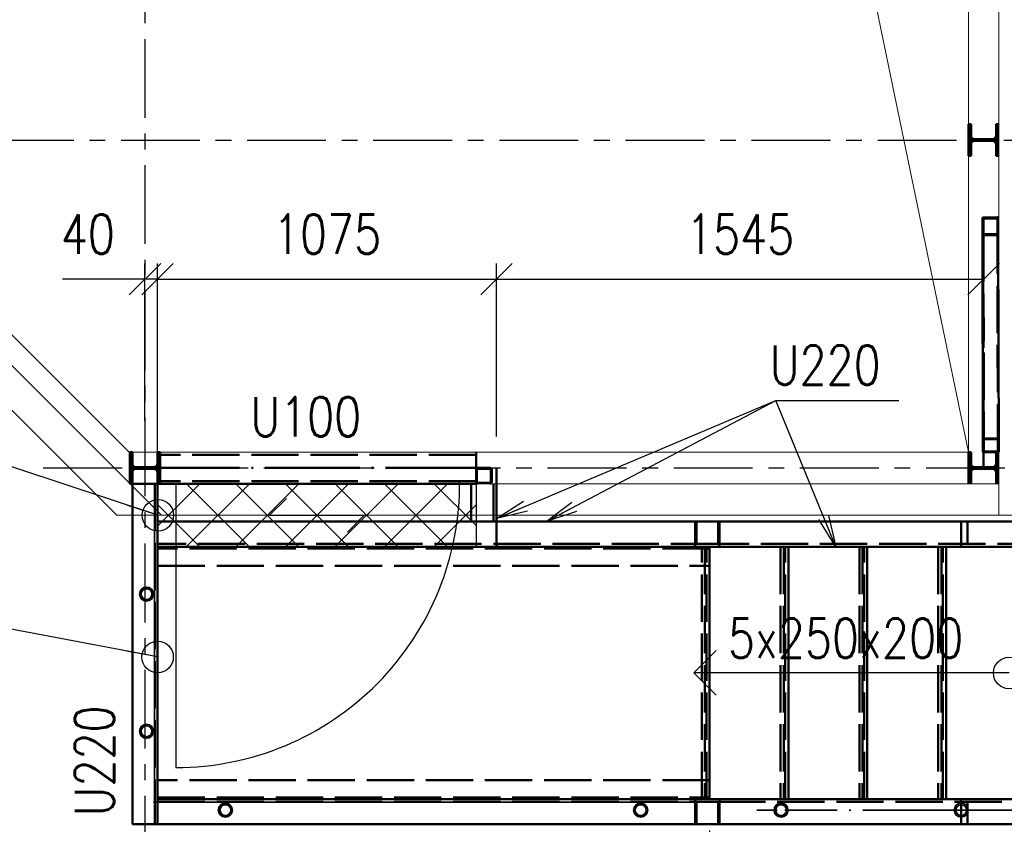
# Paper-space layout 'Layout1' of a CAD drawing. Extents: x -2 to 985, y -36 to 1353.
# Tile 47 of 73: x 648 to 711, y 231 to 282. Entities that reach past the tile are written whole.
import ezdxf

# ---------------------------------------------------------------- set-up
doc = ezdxf.new("R2010")
doc.units = 0
for name, pattern in [('ACAD_ISO02W100', [15, 12, -3]), ('ACAD_ISO04W100', [30.5, 24, -3, 0.5, -3]), ('HP_01_CER_B', [8, 5, -1, 1, -1])]:
    doc.linetypes.add(name, pattern=pattern)
doc.layers.get('0').update_dxf_attribs({"linetype": 'CONTINUOUS'})
doc.layers.get('DEFPOINTS').update_dxf_attribs({"color": 132, "linetype": 'CONTINUOUS'})
for name, color, linetype, lineweight in [('SS_KOTY', 3, 'CONTINUOUS', 25), ('SS_LEMOVÁNÍ', 91, 'CONTINUOUS', 50), ('SS_OPLÁŠTĚNÍ', 9, 'CONTINUOUS', 13), ('SS_OSY_025', 7, 'HP_01_CER_B', 25), ('SS_PLNA_025', 7, 'CONTINUOUS', 25), ('SS_PODKLADY', 9, 'CONTINUOUS', 13), ('SS_POPIS_PROFILU', 13, 'CONTINUOUS', 25), ('SS_SCHODISTE', 30, 'CONTINUOUS', 50), ('SS_SLOUPKY', 131, 'CONTINUOUS', 50), ('SS_SLOUPY', 143, 'CONTINUOUS', 50), ('SS_SRAFY', 8, 'CONTINUOUS', 18), ('SS_ZABRADLI', 2, 'CONTINUOUS', 35), ('SS_ZTUŽENÍ', 151, 'CONTINUOUS', 50)]:
    doc.layers.add(name, color=color, linetype=linetype, lineweight=lineweight)
doc.layers.add('SS_PLECHY', color=7, linetype='CONTINUOUS', lineweight=50, true_color=0xb47846)
doc.layers.add('SS_ROSTY', color=7, linetype='CONTINUOUS', lineweight=25, true_color=0xb4d617)
doc.styles.add('ROMANS', font='romans.shx', dxfattribs={"width": 0.8})
doc.styles.add('romans.shx', font='romans.shx', dxfattribs={"height": 5})
doc.dimstyles.new('A-1_(2.5)_50AS', dxfattribs={"dimtxt": 2.5, "dimasz": 2, "dimexe": 1, "dimexo": 2, "dimgap": 0, "dimtad": 0, "dimdec": 1, "dimlfac": 50, "dimrnd": 1, "dimtxsty": 'ROMANS', "dimblk1": 'OBLIQUE', "dimblk2": 'OBLIQUE', "dimsah": 1, "dimcen": 2, "dimclrd": 256, "dimclre": 256, "dimclrt": 256, "dimadec": 1, "dimazin": 2, "dimtfac": 0.714286, "dimtdec": 1, "dimtmove": 0, "dimatfit": 3, "dimldrblk": 'OPEN', "dimfxl": 1, "dimtvp": 1.142857, "dimtfill": 1, "dimtolj": 1, "dimlwd": -1, "dimlwe": -1, "dimarcsym": 0})
pattern_1 = [(45, (657.00232, 254.753937), (-0.04490128, 0.04490128), [])]

# ---------------------------------------------------------------- blocks, each defined once
blk = doc.blocks.new('_Oblique')
at = {"color": 0, "linetype": 'ByBlock', "lineweight": -2}
blk.add_line((-0.5, -0.5), (0.5, 0.5), dxfattribs=at)
blk = doc.blocks.new('*D124')
at = {"layer": 'DEFPOINTS', "color": 0, "transparency": 16777216}
for p in [(635.242, 260.373, -0.2), (656.042, 228.141, -0.2), (656.042, 222.939)]:
    blk.add_point(p, dxfattribs=at)
at = {"layer": 'SS_KOTY', "transparency": 16777216}
for p, q in [((635.242, 258.373), (635.242, 221.939)), ((656.042, 226.141), (656.042, 221.939)), ((635.242, 222.939), (656.042, 222.939))]:
    blk.add_line(p, q, dxfattribs=at)
at = {"layer": 'SS_KOTY', "transparency": 16777216, "xscale": 2, "yscale": 2, "zscale": 2, "rotation": 180}
blk.add_blockref('_Oblique', (635.242, 222.939), dxfattribs=at)
at = {"layer": 'SS_KOTY', "transparency": 16777216, "xscale": 2, "yscale": 2, "zscale": 2}
blk.add_blockref('_Oblique', (656.042, 222.939), dxfattribs=at)
at = {"layer": 'SS_KOTY', "transparency": 16777216, "insert": (645.642, 225.796), "char_height": 2.5, "attachment_point": 5, "style": 'ROMANS', "bg_fill": 3, "box_fill_scale": 1.1, "bg_fill_color": 256, "bg_fill_true_color": 13158600, "bg_fill_transparency": 0}
blk.add_mtext('\\A1;1040', dxfattribs=at)
blk = doc.blocks.new('_OPEN')
at = {"color": 0, "linetype": 'ByBlock'}
for p, q in [((-1, 0.167), (0, 0)), ((0, 0), (-1, -0.167)), ((0, 0), (-1, 0))]:
    blk.add_line(p, q, dxfattribs=at)
blk = doc.blocks.new('*D125')
at = {"layer": 'DEFPOINTS', "color": 0, "transparency": 16777216}
for p in [(691.862, 232.754), (656.842, 231.154, -980.6), (691.862, 222.939)]:
    blk.add_point(p, dxfattribs=at)
at = {"layer": 'SS_KOTY', "transparency": 16777216}
for p, q in [((691.862, 230.754), (691.862, 221.939)), ((656.842, 229.154), (656.842, 221.939)), ((656.842, 222.939), (691.862, 222.939))]:
    blk.add_line(p, q, dxfattribs=at)
at = {"layer": 'SS_KOTY', "transparency": 16777216, "xscale": 2, "yscale": 2, "zscale": 2, "rotation": 180}
blk.add_blockref('_Oblique', (656.842, 222.939), dxfattribs=at)
at = {"layer": 'SS_KOTY', "transparency": 16777216, "xscale": 2, "yscale": 2, "zscale": 2}
blk.add_blockref('_Oblique', (691.862, 222.939), dxfattribs=at)
at = {"layer": 'SS_KOTY', "transparency": 16777216, "insert": (674.352, 225.796), "char_height": 2.5, "attachment_point": 5, "style": 'ROMANS', "bg_fill": 3, "box_fill_scale": 1.1, "bg_fill_color": 256, "bg_fill_true_color": 13158600, "bg_fill_transparency": 0}
blk.add_mtext('\\A1;1751', dxfattribs=at)
blk = doc.blocks.new('*D126')
at = {"layer": 'DEFPOINTS', "color": 0, "transparency": 16777216}
for p in [(691.862, 232.754), (713.362, 231.154, -996.8), (713.362, 222.939)]:
    blk.add_point(p, dxfattribs=at)
at = {"layer": 'SS_KOTY', "transparency": 16777216}
for p, q in [((691.862, 230.754), (691.862, 221.939)), ((713.362, 229.154), (713.362, 221.939)), ((691.862, 222.939), (713.362, 222.939))]:
    blk.add_line(p, q, dxfattribs=at)
at = {"layer": 'SS_KOTY', "transparency": 16777216, "xscale": 2, "yscale": 2, "zscale": 2, "rotation": 180}
blk.add_blockref('_Oblique', (691.862, 222.939), dxfattribs=at)
at = {"layer": 'SS_KOTY', "transparency": 16777216, "xscale": 2, "yscale": 2, "zscale": 2}
blk.add_blockref('_Oblique', (713.362, 222.939), dxfattribs=at)
at = {"layer": 'SS_KOTY', "transparency": 16777216, "insert": (702.612, 225.796), "char_height": 2.5, "attachment_point": 5, "style": 'ROMANS', "bg_fill": 3, "box_fill_scale": 1.1, "bg_fill_color": 256, "bg_fill_true_color": 13158600, "bg_fill_transparency": 0}
blk.add_mtext('\\A1;1075', dxfattribs=at)
blk = doc.blocks.new('*D127')
at = {"layer": 'DEFPOINTS', "color": 0, "transparency": 16777216}
for p in [(678.342, 265.728), (656.842, 253.754, -980.6), (678.342, 253.754, -980.6)]:
    blk.add_point(p, dxfattribs=at)
at = {"layer": 'SS_KOTY', "transparency": 16777216}
for p, q in [((656.842, 255.754), (656.842, 266.728)), ((678.342, 255.754), (678.342, 266.728)), ((656.842, 265.728), (678.342, 265.728))]:
    blk.add_line(p, q, dxfattribs=at)
at = {"layer": 'SS_KOTY', "transparency": 16777216, "xscale": 2, "yscale": 2, "zscale": 2, "rotation": 180}
blk.add_blockref('_Oblique', (656.842, 265.728), dxfattribs=at)
at = {"layer": 'SS_KOTY', "transparency": 16777216, "xscale": 2, "yscale": 2, "zscale": 2}
blk.add_blockref('_Oblique', (678.342, 265.728), dxfattribs=at)
at = {"layer": 'SS_KOTY', "transparency": 16777216, "insert": (667.592, 268.585), "char_height": 2.5, "attachment_point": 5, "style": 'ROMANS', "bg_fill": 3, "box_fill_scale": 1.1, "bg_fill_color": 256, "bg_fill_true_color": 13158600, "bg_fill_transparency": 0}
blk.add_mtext('\\A1;1075', dxfattribs=at)
blk = doc.blocks.new('*D128')
at = {"layer": 'DEFPOINTS', "color": 0, "transparency": 16777216}
for p in [(709.242, 265.728), (678.342, 253.754, -980.6), (709.242, 253.804)]:
    blk.add_point(p, dxfattribs=at)
at = {"layer": 'SS_KOTY', "transparency": 16777216}
for p, q in [((678.342, 255.754), (678.342, 266.728)), ((709.242, 255.804), (709.242, 266.728)), ((678.342, 265.728), (709.242, 265.728))]:
    blk.add_line(p, q, dxfattribs=at)
at = {"layer": 'SS_KOTY', "transparency": 16777216, "xscale": 2, "yscale": 2, "zscale": 2, "rotation": 180}
blk.add_blockref('_Oblique', (678.342, 265.728), dxfattribs=at)
at = {"layer": 'SS_KOTY', "transparency": 16777216, "xscale": 2, "yscale": 2, "zscale": 2}
blk.add_blockref('_Oblique', (709.242, 265.728), dxfattribs=at)
at = {"layer": 'SS_KOTY', "transparency": 16777216, "insert": (693.792, 268.585), "char_height": 2.5, "attachment_point": 5, "style": 'ROMANS', "bg_fill": 3, "box_fill_scale": 1.1, "bg_fill_color": 256, "bg_fill_true_color": 13158600, "bg_fill_transparency": 0}
blk.add_mtext('\\A1;1545', dxfattribs=at)
blk = doc.blocks.new('*U132')
at = {"layer": 'SS_PLNA_025'}
blk.add_lwpolyline([(0, 0), (0, 20), (-1.414, 18.586), (0, 20), (1.414, 18.586)], dxfattribs=at)
blk.add_circle((0, 0), 1, dxfattribs=at)
blk = doc.blocks.new('*D139')
at = {"layer": 'DEFPOINTS', "color": 0, "transparency": 16777216}
for p in [(656.042, 265.728), (656.042, 254.754, -980), (656.842, 252.754)]:
    blk.add_point(p, dxfattribs=at)
at = {"layer": 'SS_KOTY', "transparency": 16777216}
for p, q in [((656.042, 256.754), (656.042, 266.728)), ((656.842, 254.754), (656.842, 266.728)), ((656.042, 265.728), (650.804, 265.728)), ((656.842, 265.728), (656.042, 265.728))]:
    blk.add_line(p, q, dxfattribs=at)
at = {"layer": 'SS_KOTY', "transparency": 16777216, "xscale": 2, "yscale": 2, "zscale": 2, "rotation": 180}
blk.add_blockref('_Oblique', (656.042, 265.728), dxfattribs=at)
at = {"layer": 'SS_KOTY', "transparency": 16777216, "xscale": 2, "yscale": 2, "zscale": 2}
blk.add_blockref('_Oblique', (656.842, 265.728), dxfattribs=at)
at = {"layer": 'SS_KOTY', "transparency": 16777216, "insert": (652.423, 268.585), "char_height": 2.5, "attachment_point": 5, "style": 'ROMANS', "bg_fill": 3, "box_fill_scale": 1.1, "bg_fill_color": 256, "bg_fill_true_color": 13158600, "bg_fill_transparency": 0}
blk.add_mtext('\\A1;40', dxfattribs=at)

psp = doc.layouts.get("Layout1")

# ---------------------------------------------------------------- hatches: boundary and pattern name
at = {"layer": 'SS_SRAFY'}
h = psp.add_hatch(dxfattribs=at)
h.set_pattern_fill('ANSI31', color=5, scale=0.02, style=0)
h.set_pattern_definition(pattern_1)
h.paths.add_polyline_path([(708.4423, 275.5539), (708.2823, 275.5539), (708.2823, 273.5539), (708.4423, 273.5539), (708.4423, 274.2639, -0.4142136), (708.6823, 274.5039), (709.8023, 274.5039, -0.4142136), (710.0423, 274.2639), (710.0423, 273.5539), (710.2023, 273.5539), (710.2023, 275.5539), (710.0423, 275.5539), (710.0423, 274.8439, -0.4142136), (709.8023, 274.6039), (708.6823, 274.6039, -0.4142136), (708.4423, 274.8439)], flags=0)

# ---------------------------------------------------------------- linework, layer by layer
at = {"layer": 'SS_LEMOVÁNÍ', "color": 1, "linetype": 'Continuous', "ltscale": 0.25}
psp.add_line((677.0423, 252.8739), (677.0423, 252.7539), dxfattribs=at)
at = {"layer": 'SS_OPLÁŠTĚNÍ', "color": 9, "linetype": 'Continuous', "ltscale": 0.25}
for p, q in [((677.0423, 252.7539), (710.2023, 252.7539)), ((677.0423, 252.7539), (677.0423, 250.7539)), ((710.2023, 250.7539), (677.0423, 250.7539)), ((712.2023, 250.7539), (710.2023, 250.7539))]:
    psp.add_line(p, q, dxfattribs=at)
at = {"layer": 'SS_OPLÁŠTĚNÍ', "color": 9, "linetype": 'ACAD_ISO02W100', "ltscale": 0.25}
psp.add_line((677.0423, 250.7539), (676.7423, 250.7539), dxfattribs=at)
at = {"layer": 'SS_OSY_025'}
for p, q in [((656.0423, 392.9604, -0.2), (656.0423, 228.1413, -0.2)), ((630.5262, 274.5539, -970), (712.6271, 274.5539, -970)), ((649.5869, 253.7539, -970), (712.6271, 253.7539, -970))]:
    psp.add_line(p, q, dxfattribs=at)
at = {"layer": 'SS_PLECHY', "ltscale": 0.25}
for p, q in [((696.6123, 240.7539), (696.6123, 240.7539)), ((701.6123, 240.7539), (701.6123, 240.7539)), ((706.6123, 240.7539), (706.6123, 240.7539))]:
    psp.add_line(p, q, dxfattribs=at)
at = {"layer": 'SS_PLNA_025'}
psp.add_line((658.0023, 252.7539, -980), (658.0023, 234.7539, -980), dxfattribs=at)
psp.add_arc((658.0023, 252.7539), 18, 270, 0.541135, dxfattribs=at)
at = {"layer": 'SS_PODKLADY', "color": 9, "linetype": 'Continuous', "ltscale": 0.25}
psp.add_line((708.2823, 345.9539), (708.2823, 275.5539), dxfattribs=at)
at = {"layer": 'SS_PODKLADY'}
psp.add_line((690.6917, 339.775), (708.2823, 254.7539), dxfattribs=at)
at = {"layer": 'SS_POPIS_PROFILU', "color": 7}
for p, q in [((665.013, 251.8146, -980), (663.9523, 250.7539, -980)), ((663.9523, 250.7539, -980), (669.9523, 250.7539, -980)), ((669.9523, 250.7539, -980), (668.8916, 249.6933, -980))]:
    psp.add_line(p, q, dxfattribs=at)
at = {"layer": 'SS_POPIS_PROFILU', "color": 0, "linetype": 'ByBlock'}
for p, q in [((678.3423, 250.5539), (680.0553, 251.6388)), ((678.3423, 250.5539), (680.1849, 251.3317)), ((681.4998, 250.3539), (683.1133, 251.5818)), ((681.4998, 250.3539), (683.2688, 251.2869)), ((680.3145, 251.0246), (678.3423, 250.5539)), ((683.4243, 250.9921), (681.4998, 250.3539)), ((699.8623, 248.7539), (698.7951, 250.478)), ((699.8623, 248.7539), (699.1036, 250.6044)), ((699.412, 250.7309), (699.8623, 248.7539))]:
    psp.add_line(p, q, dxfattribs=at)
at = {"layer": 'SS_ROSTY', "color": 7, "linetype": 'Continuous', "ltscale": 0.25}
psp.add_line((677.0423, 252.7539), (677.0423, 248.7539), dxfattribs=at)
at = {"layer": 'SS_SCHODISTE', "color": 1, "linetype": 'Continuous', "ltscale": 0.25}
for p, q in [((676.7423, 252.7539), (676.7423, 250.354)), ((678.3423, 250.7539), (678.3423, 250.354)), ((713.3623, 250.3539), (692.4873, 250.3539)), ((692.4873, 248.7539), (692.4873, 250.3539)), ((692.4873, 248.7539), (691.8623, 248.7539)), ((713.3623, 248.7539), (692.4873, 248.7539))]:
    psp.add_line(p, q, dxfattribs=at)
at = {"layer": 'SS_SCHODISTE', "color": 3, "linetype": 'ACAD_ISO02W100', "ltscale": 0.25}
for p, q in [((678.1623, 252.7539), (678.1623, 250.354)), ((678.3423, 252.7539), (678.3423, 250.7539)), ((690.9438, 248.7539), (690.9438, 250.3539)), ((691.0315, 248.9339), (691.0315, 250.3539)), ((692.3996, 250.3539), (692.3996, 248.9339)), ((707.8189, 248.7539), (707.8189, 250.3539)), ((708.2191, 248.9339), (708.2191, 250.3539)), ((713.1123, 248.9339), (692.3996, 248.9339))]:
    psp.add_line(p, q, dxfattribs=at)
at = {"layer": 'SS_SCHODISTE', "color": 7, "linetype": 'ACAD_ISO04W100', "ltscale": 0.25}
psp.add_line((714.8623, 248.7539), (692.3623, 248.7539), dxfattribs=at)
at = {"layer": 'SS_SLOUPKY', "color": 7, "linetype": 'ACAD_ISO04W100', "ltscale": 0.25}
psp.add_line((677.5423, 253.2539), (677.5423, 253.2539), dxfattribs=at)
at = {"layer": 'SS_SLOUPKY', "color": 1, "linetype": 'Continuous', "ltscale": 0.25}
psp.add_line((677.9223, 252.8139), (677.1623, 252.8139), dxfattribs=at)
for centre, start, end in [((677.1623, 252.8739), 180, 270), ((677.9223, 252.8739), 270, 0)]:
    psp.add_arc(centre, 0.12, start, end, dxfattribs=at)
at = {"layer": 'SS_SLOUPKY', "color": 1, "linetype": 'Continuous', "ltscale": 0.25, "extrusion": (7.57912e-14, 3.13938e-14, -1)}
psp.add_arc((-677.1623, 252.8739), 0.06, 270, 0, dxfattribs=at)
at = {"layer": 'SS_SLOUPKY', "color": 1, "linetype": 'Continuous', "ltscale": 0.25, "extrusion": (-3.13938e-14, 7.57912e-14, -1)}
psp.add_arc((-677.9223, 252.8739), 0.06, 180, 270, dxfattribs=at)
at = {"layer": 'SS_SLOUPY', "color": 1, "linetype": 'Continuous', "ltscale": 0.25}
for p, q in [((708.2823, 275.5539), (708.4423, 275.5539)), ((708.2823, 275.5539), (708.2823, 273.5539)), ((708.4423, 274.8439), (708.4423, 275.5539)), ((710.0423, 275.5539), (710.2023, 275.5539)), ((710.0423, 275.5539), (710.0423, 274.8439)), ((708.4423, 273.5539), (708.4423, 274.2639)), ((709.8023, 274.6039), (708.6823, 274.6039)), ((708.6823, 274.5039), (709.8023, 274.5039)), ((710.0423, 274.2639), (710.0423, 273.5539)), ((708.2823, 273.5539), (708.4423, 273.5539)), ((710.0423, 273.5539), (710.2023, 273.5539))]:
    psp.add_line(p, q, dxfattribs=at)
at = {"layer": 'SS_SLOUPY', "color": 7, "linetype": 'ACAD_ISO04W100', "ltscale": 0.25}
psp.add_line((709.2423, 274.5539), (709.2423, 274.5539), dxfattribs=at)
at = {"layer": 'SS_SLOUPY', "color": 1, "linetype": 'Continuous', "ltscale": 0.25, "extrusion": (0, 0, -1)}
for centre, start, end in [((-708.6823, 274.8439), 270, 0), ((-709.8023, 274.8439), 180, 270)]:
    psp.add_arc(centre, 0.24, start, end, dxfattribs=at)
at = {"layer": 'SS_SLOUPY', "color": 1, "linetype": 'Continuous', "ltscale": 0.25, "extrusion": (-1.89478e-14, 7.84844e-15, -1)}
psp.add_arc((-708.6823, 274.2639), 0.24, 0, 90, dxfattribs=at)
at = {"layer": 'SS_SLOUPY', "color": 1, "linetype": 'Continuous', "ltscale": 0.25, "extrusion": (7.84844e-15, 1.89478e-14, -1)}
psp.add_arc((-709.8023, 274.2639), 0.24, 90, 180, dxfattribs=at)

# ---------------------------------------------------------------- block references
at = {"rotation": 90.00000000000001}
psp.add_blockref('*U132', (710.8623, 240.7539, -996), dxfattribs=at)

# ---------------------------------------------------------------- texts
at = {"layer": 'SS_OSY_025', "style": 'ROMANS', "width": 0.8}
psp.add_text('5x250x200', height=2.5, dxfattribs=at).set_placement((693.0256, 241.7082))

# ---------------------------------------------------------------- next in the draw order: dimensions: what is measured, and where the dimension line sits
at = {"layer": 'SS_KOTY'}
dim = psp.add_linear_dim(base=(656.0423, 222.9387), p1=(635.2423, 260.3731, -0.2), p2=(656.0423, 228.1413, -0.2), dimstyle='A-1_(2.5)_50AS', dxfattribs=at)
dim.commit()
dim.dimension.update_dxf_attribs({"geometry": '*D124', "text_midpoint": (645.6423, 225.7958)})

# ---------------------------------------------------------------- next in the draw order: hatches: boundary and pattern name
at = {"layer": 'SS_SRAFY'}
h = psp.add_hatch(dxfattribs=at)
h.set_pattern_fill('ANSI31', color=5, scale=0.02, style=0)
h.set_pattern_definition(pattern_1)
h.paths.add_polyline_path([(656.1423, 246.1989, 1), (656.1423, 245.3089, 1)], flags=0)
h.paths.add_polyline_path([(656.1423, 246.0989, 1), (656.1423, 245.4089, 1)], flags=0)
h = psp.add_hatch(dxfattribs=at)
h.set_pattern_fill('ANSI31', color=5, scale=0.02, style=0)
h.set_pattern_definition(pattern_1)
h.paths.add_polyline_path([(656.1423, 237.4989, 1), (656.1423, 236.6089, 1)], flags=0)
h.paths.add_polyline_path([(656.1423, 237.3989, 1), (656.1423, 236.7089, 1)], flags=0)

# ---------------------------------------------------------------- next in the draw order: linework, layer by layer
at = {"layer": 'SS_OPLÁŠTĚNÍ', "color": 9, "linetype": 'Continuous', "ltscale": 0.25}
for p, q in [((657.0823, 250.7539), (654.2539, 250.7539)), ((676.7423, 250.7539), (657.0823, 250.7539))]:
    psp.add_line(p, q, dxfattribs=at)
at = {"layer": 'SS_PLECHY', "color": 1, "linetype": 'Continuous', "ltscale": 0.25}
psp.add_line((691.8623, 248.7539), (656.8423, 248.7539), dxfattribs=at)
at = {"layer": 'SS_PLNA_025'}
psp.add_line((657.0023, 252.7539, -980), (658.0023, 252.7539, -980), dxfattribs=at)
at = {"layer": 'SS_POPIS_PROFILU', "color": 0, "linetype": 'ByBlock', "lineweight": -2}
for p, q in [((656.8623, 250.7539), (654.9634, 251.3818)), ((656.8423, 241.7668), (654.8771, 242.1381))]:
    psp.add_line(p, q, dxfattribs=at)
at = {"layer": 'SS_POPIS_PROFILU', "color": 13}
psp.add_lwpolyline([(656.8423, 241.7668), (625.8107, 247.6293), (595.4298, 247.6293)], dxfattribs=at)
at = {"layer": 'SS_POPIS_PROFILU', "color": 0, "linetype": 'ByBlock', "lineweight": -2}
for centre in [(656.8623, 250.7539), (656.8423, 241.7668)]:
    psp.add_circle(centre, 1, dxfattribs=at)
at = {"layer": 'SS_ROSTY', "color": 7, "linetype": 'Continuous', "ltscale": 0.25}
psp.add_line((656.8623, 248.7539), (677.0423, 248.7539), dxfattribs=at)
at = {"layer": 'SS_SCHODISTE', "color": 1, "linetype": 'Continuous', "ltscale": 0.25}
for p, q in [((655.2423, 231.1539), (655.2423, 250.7539)), ((656.8423, 250.7539), (656.8423, 250.3539)), ((692.4873, 250.3539), (656.8423, 250.3539)), ((656.8423, 250.3539), (656.8423, 248.7539))]:
    psp.add_line(p, q, dxfattribs=at)
at = {"layer": 'SS_SCHODISTE', "color": 3, "linetype": 'ACAD_ISO02W100', "ltscale": 0.25}
for p, q in [((656.8423, 250.9939), (656.8423, 250.7539)), ((692.3996, 248.9339), (656.8423, 248.9339)), ((691.8623, 248.6539), (656.8423, 248.6539)), ((656.8423, 247.5539), (691.8623, 247.5539)), ((691.8623, 233.9539), (656.8423, 233.9539))]:
    psp.add_line(p, q, dxfattribs=at)
at = {"layer": 'SS_SCHODISTE', "color": 7, "linetype": 'ACAD_ISO04W100', "ltscale": 0.25}
for p, q in [((691.8623, 248.7539), (656.8423, 248.7539)), ((656.8423, 248.7539), (691.8623, 248.7539))]:
    psp.add_line(p, q, dxfattribs=at)
at = {"layer": 'SS_ZABRADLI', "color": 1, "linetype": 'Continuous', "ltscale": 0.25}
for centre, radius in [((656.1423, 245.7539), 0.445), ((656.1423, 245.7539), 0.345), ((656.1423, 237.0539), 0.445), ((656.1423, 237.0539), 0.345)]:
    psp.add_circle(centre, radius, dxfattribs=at)

# ---------------------------------------------------------------- next in the draw order: texts
at = {"layer": 'SS_POPIS_PROFILU', "color": 13, "style": 'romans.shx', "width": 0.8}
psp.add_text('U220', height=2.5, rotation=90, dxfattribs=at).set_placement((654.0866, 231.6599))

# ---------------------------------------------------------------- next in the draw order: dimensions: what is measured, and where the dimension line sits
at = {"layer": 'SS_KOTY'}
dim = psp.add_linear_dim(base=(678.3423, 265.728), p1=(656.8423, 253.7539, -980.6), p2=(678.3423, 253.7539, -980.6), dimstyle='A-1_(2.5)_50AS', dxfattribs=at)
dim.commit()
dim.dimension.update_dxf_attribs({"geometry": '*D127', "text_midpoint": (667.5923, 268.5851)})
dim = psp.add_linear_dim(base=(691.8623, 222.9387), p1=(656.8423, 231.1539, -980.6), p2=(691.8623, 232.7539), dimstyle='A-1_(2.5)_50AS', override={"dimtmove": 1}, dxfattribs=at)
dim.commit()
dim.dimension.update_dxf_attribs({"geometry": '*D125', "text_midpoint": (674.3523, 225.7958)})

# ---------------------------------------------------------------- next in the draw order: hatches: boundary and pattern name
at = {"layer": 'SS_SRAFY'}
h = psp.add_hatch(dxfattribs=at)
h.set_pattern_fill('ANSI31', color=5, scale=0.02, style=0)
h.set_pattern_definition(pattern_1)
h.paths.add_polyline_path([(661.1423, 232.4989, 1), (661.1423, 231.6089, 1)], flags=0)
h.paths.add_polyline_path([(661.1423, 232.3989, 1), (661.1423, 231.7089, 1)], flags=0)
h = psp.add_hatch(dxfattribs=at)
h.set_pattern_fill('ANSI31', color=5, scale=0.02, style=0)
h.set_pattern_definition(pattern_1)
h.paths.add_polyline_path([(687.4873, 232.4989, 1), (687.4873, 231.6089, 1)], flags=0)
h.paths.add_polyline_path([(687.4873, 232.3989, 1), (687.4873, 231.7089, 1)], flags=0)

# ---------------------------------------------------------------- next in the draw order: linework, layer by layer
at = {"layer": 'SS_PLECHY', "color": 1, "linetype": 'Continuous', "ltscale": 0.25}
psp.add_line((656.8423, 248.7539), (656.8423, 232.7539), dxfattribs=at)
at = {"layer": 'SS_SCHODISTE', "color": 1, "linetype": 'Continuous', "ltscale": 0.25}
for p, q in [((656.8423, 232.7539), (656.8423, 232.6189)), ((656.8423, 232.4989), (656.8423, 231.1539)), ((655.2423, 231.1539), (656.8423, 231.1539))]:
    psp.add_line(p, q, dxfattribs=at)
at = {"layer": 'SS_SCHODISTE', "color": 3, "linetype": 'ACAD_ISO02W100', "ltscale": 0.25}
psp.add_line((656.8423, 232.6189), (656.8423, 232.4989), dxfattribs=at)
at = {"layer": 'SS_ZABRADLI', "color": 7, "linetype": 'ACAD_ISO04W100', "ltscale": 0.25}
psp.add_line((656.6473, 232.499), (656.6473, 250.7539), dxfattribs=at)
at = {"layer": 'SS_ZABRADLI', "color": 1, "linetype": 'Continuous', "ltscale": 0.25}
for centre, radius in [((661.1423, 232.0539), 0.445), ((661.1423, 232.0539), 0.345), ((687.4873, 232.0539), 0.445), ((687.4873, 232.0539), 0.345)]:
    psp.add_circle(centre, radius, dxfattribs=at)

# ---------------------------------------------------------------- next in the draw order: texts
at = {"layer": 'SS_POPIS_PROFILU', "color": 13, "style": 'romans.shx', "width": 0.8}
psp.add_text('U100', height=2.5, dxfattribs=at).set_placement((662.7354, 255.7539))

# ---------------------------------------------------------------- next in the draw order: dimensions: what is measured, and where the dimension line sits
at = {"layer": 'SS_KOTY'}
dim = psp.add_linear_dim(base=(656.0423, 265.728), p1=(656.8423, 252.7539), p2=(656.0423, 254.7539, -980), dimstyle='A-1_(2.5)_50AS', dxfattribs=at)
dim.commit()
dim.dimension.update_dxf_attribs({"geometry": '*D139', "text_midpoint": (652.4233, 268.5851)})
for base, p1, p2, picture, middle in [((709.2422, 265.728), (678.3423, 253.7539, -980.6), (709.2422, 253.8039), '*D128', (693.7923, 268.5851)), ((713.3623, 222.9387), (691.8623, 232.7539), (713.3623, 231.1539, -996.8), '*D126', (702.6123, 225.7958))]:
    dim = psp.add_linear_dim(base=base, p1=p1, p2=p2, dimstyle='A-1_(2.5)_50AS', override={"dimtmove": 1}, dxfattribs=at)
    dim.commit()
    dim.dimension.update_dxf_attribs({"geometry": picture, "text_midpoint": middle})

# ---------------------------------------------------------------- next in the draw order: hatches: boundary and pattern name
at = {"layer": 'SS_SRAFY'}
h = psp.add_hatch(dxfattribs=at)
h.set_pattern_fill('ANSI31', color=5, scale=0.02, style=0)
h.set_pattern_definition(pattern_1)
h.paths.add_polyline_path([(655.2423, 254.7539), (655.0823, 254.7539), (655.0823, 252.7539), (655.2423, 252.7539), (655.2423, 253.4639, -0.4142136), (655.4823, 253.7039), (656.6023, 253.7039, -0.4142136), (656.8423, 253.4639), (656.8423, 252.7539), (657.0023, 252.7539), (657.0023, 254.7539), (656.8423, 254.7539), (656.8423, 254.0439, -0.4142136), (656.6023, 253.8039), (655.4823, 253.8039, -0.4142136), (655.2423, 254.0439)], flags=0)
h = psp.add_hatch(dxfattribs=at)
h.set_pattern_fill('ANSI31', color=5, scale=0.02, style=0)
h.set_pattern_definition(pattern_1)
h.paths.add_polyline_path([(708.4423, 254.7539), (708.2823, 254.7539), (708.2823, 252.7539), (708.4423, 252.7539), (708.4423, 253.4639, -0.4142136), (708.6823, 253.7039), (709.8023, 253.7039, -0.4142136), (710.0423, 253.4639), (710.0423, 252.7539), (710.2023, 252.7539), (710.2023, 254.7539), (710.0423, 254.7539), (710.0423, 254.0439, -0.4142136), (709.8023, 253.8039), (708.6823, 253.8039, -0.4142136), (708.4423, 254.0439)], flags=0)
h = psp.add_hatch(dxfattribs=at)
h.set_pattern_fill('ANSI31', color=5, scale=0.02, style=0)
h.set_pattern_definition(pattern_1)
h.paths.add_polyline_path([(677.9223, 253.7539), (677.1623, 253.7539, 0.4142136), (677.0423, 253.6339), (677.0423, 252.8739, 0.4142136), (677.1623, 252.7539), (677.9223, 252.7539, 0.4142136), (678.0423, 252.8739), (678.0423, 253.6339, 0.4142136)], flags=0)
h.paths.add_polyline_path([(677.9823, 253.6339), (677.9823, 252.8739, -0.4142136), (677.9223, 252.8139), (677.1623, 252.8139, -0.4142136), (677.1023, 252.8739), (677.1023, 253.6339, -0.4142136), (677.1623, 253.6939), (677.9223, 253.6939, -0.4142136)], flags=0)
h = psp.add_hatch(dxfattribs=at)
h.set_pattern_fill('ANSI37', color=8, scale=0.7, angle=-180, style=0)
h.set_pattern_definition([(225, (666.9523, 250.754), (1.57154, -1.57154), []), (315, (666.9523, 250.754), (1.57154, 1.57154), [])])
h.paths.add_polyline_path([(677.0423, 252.7539), (656.8623, 252.7539), (656.8623, 248.7539), (677.0423, 248.7539)], flags=0)
h = psp.add_hatch(dxfattribs=at)
h.set_pattern_fill('ANSI31', color=5, scale=0.02, style=0)
h.set_pattern_definition(pattern_1)
h.paths.add_polyline_path([(696.3916, 232.4989, 1), (696.3916, 231.6089, 1)], flags=0)
h.paths.add_polyline_path([(696.3916, 232.3989, 1), (696.3916, 231.7089, 1)], flags=0)

# ---------------------------------------------------------------- next in the draw order: linework, layer by layer
at = {"layer": 'SS_LEMOVÁNÍ', "color": 3, "linetype": 'ACAD_ISO02W100', "ltscale": 0.25}
for p, q in [((677.0423, 254.5839), (657.0023, 254.5839)), ((677.0423, 252.9239), (657.0023, 252.9239))]:
    psp.add_line(p, q, dxfattribs=at)
at = {"layer": 'SS_LEMOVÁNÍ', "color": 1, "linetype": 'Continuous', "ltscale": 0.25}
for p, q in [((677.0423, 254.7539), (677.0423, 253.6339)), ((657.0023, 252.7539), (677.0423, 252.7539))]:
    psp.add_line(p, q, dxfattribs=at)
at = {"layer": 'SS_LEMOVÁNÍ', "color": 7, "linetype": 'ACAD_ISO04W100', "ltscale": 0.25}
psp.add_line((656.0423, 253.7539), (677.5423, 253.7539), dxfattribs=at)
at = {"layer": 'SS_OPLÁŠTĚNÍ', "color": 9, "linetype": 'Continuous', "ltscale": 0.25}
for p, q in [((710.2023, 250.7539), (710.2023, 310.3739)), ((634.2823, 273.5539), (657.0823, 250.7539)), ((634.2823, 270.7255), (654.2539, 250.7539))]:
    psp.add_line(p, q, dxfattribs=at)
at = {"layer": 'SS_PLECHY', "color": 3, "linetype": 'ACAD_ISO02W100', "ltscale": 0.25}
for p, q in [((691.3623, 232.7539), (691.3623, 248.7539)), ((696.3623, 248.7539), (696.3623, 232.7539)), ((701.3623, 248.7539), (701.3623, 232.7539)), ((706.3623, 248.7539), (706.3623, 232.7539))]:
    psp.add_line(p, q, dxfattribs=at)
at = {"layer": 'SS_PLECHY', "color": 9, "linetype": 'ACAD_ISO02W100', "ltscale": 0.25}
for p, q in [((691.5623, 248.7539), (691.5623, 232.7539)), ((691.6623, 232.7539), (691.6623, 248.7539)), ((696.5623, 248.7539), (696.5623, 232.7539)), ((696.6623, 232.7539), (696.6623, 248.7539)), ((701.5623, 248.7539), (701.5623, 232.7539)), ((701.6623, 232.7539), (701.6623, 248.7539)), ((706.5623, 248.7539), (706.5623, 232.7539)), ((706.6623, 232.7539), (706.6623, 248.7539))]:
    psp.add_line(p, q, dxfattribs=at)
at = {"layer": 'SS_PLECHY', "color": 1, "linetype": 'Continuous', "ltscale": 0.25}
for p, q in [((691.8623, 232.7539), (691.8623, 248.7539)), ((696.8623, 232.7539), (696.8623, 248.7539)), ((701.8623, 232.7539), (701.8623, 248.7539)), ((706.8623, 232.7539), (706.8623, 248.7539)), ((656.8423, 232.7539), (691.8623, 232.7539))]:
    psp.add_line(p, q, dxfattribs=at)
at = {"layer": 'SS_PODKLADY', "color": 9, "linetype": 'Continuous', "ltscale": 0.25}
for p, q in [((655.0423, 254.7539), (636.2023, 273.5939)), ((708.2823, 273.5539), (708.2823, 254.7539)), ((655.0823, 254.7539), (655.0423, 254.7539)), ((656.8423, 254.7539), (655.2423, 254.7539)), ((708.2823, 254.7539), (657.0023, 254.7539))]:
    psp.add_line(p, q, dxfattribs=at)
at = {"layer": 'SS_POPIS_PROFILU', "color": 13}
for points in [[(656.8623, 250.7539), (627.3223, 260.5212), (594.7509, 260.5212)], [(678.3423, 250.5539), (696.0582, 258.0318), (703.8677, 258.0318)], [(681.4998, 250.3539), (696.0582, 258.0318), (703.8677, 258.0318)], [(699.8623, 248.7539), (696.0582, 258.0318), (703.8677, 258.0318)]]:
    psp.add_lwpolyline(points, dxfattribs=at)
at = {"layer": 'SS_ROSTY', "color": 7, "linetype": 'Continuous', "ltscale": 0.25}
for p in [(677.0423, 252.7539), (656.8623, 248.7539)]:
    psp.add_line(p, (656.8623, 252.7539), dxfattribs=at)
at = {"layer": 'SS_SCHODISTE', "color": 7, "linetype": 'ACAD_ISO04W100', "ltscale": 0.25}
for p, q in [((656.8423, 253.7539), (656.8423, 231.1539)), ((678.3423, 253.7539), (678.3423, 248.7539)), ((691.8623, 232.7539), (656.8423, 232.7539)), ((691.8623, 232.7539), (656.8423, 232.7539)), ((714.8623, 232.7539), (692.3623, 232.7539))]:
    psp.add_line(p, q, dxfattribs=at)
at = {"layer": 'SS_SCHODISTE', "color": 1, "linetype": 'Continuous', "ltscale": 0.25}
for p, q in [((655.2423, 252.7539), (656.8423, 252.7539)), ((655.2423, 252.5939), (655.2423, 252.7539)), ((656.8423, 252.7539), (656.8423, 250.9939)), ((691.8623, 232.7539), (692.4873, 232.7539)), ((692.4873, 232.7539), (713.3623, 232.7539)), ((692.4873, 231.1539), (692.4873, 232.7539)), ((656.8423, 231.1539), (692.4873, 231.1539)), ((692.4873, 231.1539), (713.3623, 231.1539))]:
    psp.add_line(p, q, dxfattribs=at)
at = {"layer": 'SS_SCHODISTE', "color": 3, "linetype": 'ACAD_ISO02W100', "ltscale": 0.25}
for p, q in [((655.2423, 250.7539), (655.2423, 252.5939)), ((656.6623, 252.7539), (656.6623, 231.1539)), ((656.8423, 232.8539), (691.8623, 232.8539)), ((656.8423, 232.5739), (692.3996, 232.5739)), ((690.9438, 231.1539), (690.9438, 232.7539)), ((691.0315, 231.1539), (691.0315, 232.5739)), ((692.3996, 232.5739), (713.1123, 232.5739)), ((692.3996, 232.5739), (692.3996, 231.1539)), ((707.8189, 231.1539), (707.8189, 232.7539)), ((708.2191, 231.1539), (708.2191, 232.5739))]:
    psp.add_line(p, q, dxfattribs=at)
at = {"layer": 'SS_SLOUPKY', "color": 1, "linetype": 'Continuous', "ltscale": 0.25}
for p, q in [((677.0423, 253.6339), (677.0423, 252.8739)), ((677.1023, 252.8739), (677.1023, 253.6339)), ((677.9223, 253.7539), (677.1623, 253.7539)), ((677.1623, 253.6939), (677.9223, 253.6939)), ((677.9823, 253.6339), (677.9823, 252.8739)), ((678.0423, 252.8739), (678.0423, 253.6339))]:
    psp.add_line(p, q, dxfattribs=at)
for centre, start, end in [((677.1623, 253.6339), 90, 180), ((677.9223, 253.6339), 0, 90)]:
    psp.add_arc(centre, 0.12, start, end, dxfattribs=at)
at = {"layer": 'SS_SLOUPKY', "color": 1, "linetype": 'Continuous', "ltscale": 0.25, "extrusion": (1.51582e-13, -6.27875e-14, -1)}
psp.add_arc((-677.1623, 253.6339), 0.06, 0, 90, dxfattribs=at)
at = {"layer": 'SS_SLOUPKY', "color": 1, "linetype": 'Continuous', "ltscale": 0.25, "extrusion": (-6.27875e-14, -1.51582e-13, -1)}
psp.add_arc((-677.9223, 253.6339), 0.06, 90, 180, dxfattribs=at)
at = {"layer": 'SS_SLOUPY', "color": 1, "linetype": 'Continuous', "ltscale": 0.25}
for p, q in [((655.2423, 254.7539), (655.0823, 254.7539)), ((655.0823, 254.7539), (655.0823, 252.7539)), ((655.2423, 254.0439), (655.2423, 254.7539)), ((657.0023, 254.7539), (656.8423, 254.7539)), ((656.8423, 254.7539), (656.8423, 254.0439)), ((657.0023, 252.7539), (657.0023, 254.7539)), ((708.4423, 254.7539), (708.2823, 254.7539)), ((708.2823, 254.7539), (708.2823, 252.7539)), ((708.4423, 254.0439), (708.4423, 254.7539)), ((710.2023, 254.7539), (710.0423, 254.7539)), ((710.0423, 254.7539), (710.0423, 254.0439)), ((656.6023, 253.8039), (655.4823, 253.8039)), ((655.4823, 253.7039), (656.6023, 253.7039)), ((709.8023, 253.8039), (708.6823, 253.8039)), ((708.6823, 253.7039), (709.8023, 253.7039)), ((655.2423, 252.7539), (655.2423, 253.4639)), ((656.8423, 253.4639), (656.8423, 252.7539)), ((708.4423, 252.7539), (708.4423, 253.4639)), ((710.0423, 253.4639), (710.0423, 252.7539)), ((655.0823, 252.7539), (655.2423, 252.7539)), ((656.8423, 252.7539), (657.0023, 252.7539))]:
    psp.add_line(p, q, dxfattribs=at)
at = {"layer": 'SS_SLOUPY', "color": 7, "linetype": 'ACAD_ISO04W100', "ltscale": 0.25}
for p, q in [((656.0423, 253.7539), (656.0423, 253.7539)), ((709.2423, 253.7539), (709.2423, 253.7539))]:
    psp.add_line(p, q, dxfattribs=at)
at = {"layer": 'SS_SLOUPY', "color": 1, "linetype": 'Continuous', "ltscale": 0.25, "extrusion": (0, 0, -1)}
for centre, start, end in [((-655.4823, 254.0439), 270, 0), ((-655.4823, 253.4639), 0, 90), ((-656.6023, 254.0439), 180, 270), ((-656.6023, 253.4639), 90, 180), ((-708.6823, 254.0439), 270, 0), ((-708.6823, 253.4639), 0, 90), ((-709.8023, 254.0439), 180, 270), ((-709.8023, 253.4639), 90, 180)]:
    psp.add_arc(centre, 0.24, start, end, dxfattribs=at)
at = {"layer": 'SS_ZABRADLI', "color": 7, "linetype": 'ACAD_ISO04W100', "ltscale": 0.25}
for p, q in [((691.8381, 232.5589), (656.5873, 232.5589)), ((696.1465, 232.0539), (694.8623, 232.0539)), ((707.5775, 232.0539), (696.6368, 232.0539)), ((712.3442, 232.0539), (707.3623, 232.0539))]:
    psp.add_line(p, q, dxfattribs=at)
at = {"layer": 'SS_ZABRADLI', "color": 3, "linetype": 'ACAD_ISO02W100', "ltscale": 0.25}
for p, q in [((695.9805, 232.2242), (696.077, 232.3686)), ((696.077, 232.3686), (696.2213, 232.4651)), ((696.2596, 232.3727), (696.1477, 232.2979)), ((696.2213, 232.4651), (696.3916, 232.4989)), ((696.3916, 232.3989), (696.2596, 232.3727)), ((696.3916, 232.4989), (696.5619, 232.4651)), ((696.5237, 232.3727), (696.3916, 232.3989)), ((696.6356, 232.2979), (696.5237, 232.3727)), ((696.5619, 232.4651), (696.7063, 232.3686)), ((696.7063, 232.3686), (696.8028, 232.2242)), ((707.508, 232.3686), (707.4115, 232.2242)), ((707.508, 232.3686), (707.6524, 232.4651)), ((707.5787, 232.2979), (707.6906, 232.3727)), ((707.8227, 232.4989), (707.6524, 232.4651)), ((707.8227, 232.3989), (707.6906, 232.3727)), ((707.6906, 232.3727), (707.6918, 232.3729)), ((707.993, 232.4651), (707.8227, 232.4989)), ((707.8227, 232.3989), (707.9547, 232.3727)), ((707.9547, 232.3727), (708.0666, 232.2979)), ((707.993, 232.4651), (708.1373, 232.3686)), ((708.2338, 232.2242), (708.1373, 232.3686)), ((695.9466, 232.0539), (695.9805, 232.2242)), ((695.9805, 231.8836), (695.9466, 232.0539)), ((696.077, 231.7393), (695.9805, 231.8836)), ((696.0729, 232.186), (696.0466, 232.0539)), ((696.0466, 232.0539), (696.0729, 231.9219)), ((696.1477, 232.2979), (696.0729, 232.186)), ((696.0729, 231.9219), (696.1477, 231.81)), ((696.2213, 231.6428), (696.077, 231.7393)), ((696.1477, 231.81), (696.2596, 231.7352)), ((696.2596, 231.7352), (696.3916, 231.7089)), ((696.3916, 231.7089), (696.5237, 231.7352)), ((696.5237, 231.7352), (696.6356, 231.81)), ((696.7063, 231.7393), (696.5619, 231.6428)), ((696.7104, 232.186), (696.6356, 232.2979)), ((696.6356, 231.81), (696.7104, 231.9219)), ((696.8028, 231.8836), (696.7063, 231.7393)), ((696.7366, 232.0539), (696.7104, 232.186)), ((696.7104, 231.9219), (696.7366, 232.0539)), ((696.8028, 232.2242), (696.8366, 232.0539)), ((696.8366, 232.0539), (696.8028, 231.8836)), ((707.4115, 232.2242), (707.3777, 232.0539)), ((707.3777, 232.0539), (707.4115, 231.8836)), ((707.4115, 231.8836), (707.508, 231.7393)), ((707.4777, 232.0539), (707.5039, 232.186)), ((707.5039, 231.9219), (707.4777, 232.0539)), ((707.5039, 232.186), (707.5787, 232.2979)), ((707.5787, 231.81), (707.5039, 231.9219)), ((707.6524, 231.6428), (707.508, 231.7393)), ((707.6906, 231.7352), (707.5787, 231.81)), ((707.6918, 231.735), (707.6906, 231.7352)), ((707.6906, 231.7352), (707.8227, 231.7089)), ((707.9547, 231.7352), (707.8227, 231.7089)), ((708.0666, 231.81), (707.9547, 231.7352)), ((708.1373, 231.7393), (707.993, 231.6428)), ((708.0666, 232.2979), (708.1414, 232.186)), ((708.1414, 231.9219), (708.0666, 231.81)), ((708.1373, 231.7393), (708.2338, 231.8836)), ((708.1414, 232.186), (708.1677, 232.0539)), ((708.1677, 232.0539), (708.1414, 231.9219)), ((708.2677, 232.0539), (708.2338, 232.2242)), ((708.2338, 231.8836), (708.2677, 232.0539)), ((696.3916, 231.6089), (696.2213, 231.6428)), ((696.5619, 231.6428), (696.3916, 231.6089)), ((707.6524, 231.6428), (707.8227, 231.6089)), ((707.8227, 231.6089), (707.993, 231.6428))]:
    psp.add_line(p, q, dxfattribs=at)
at = {"layer": 'SS_ZABRADLI', "color": 1, "linetype": 'Continuous', "ltscale": 0.25}
for radius in [0.445, 0.345]:
    psp.add_circle((696.3916, 232.0539), radius, dxfattribs=at)
at = {"layer": 'SS_ZTUŽENÍ', "color": 1, "linetype": 'Continuous', "ltscale": 0.25}
for p, q in [((710.1119, 269.652), (709.1717, 269.6502)), ((709.1739, 268.5102), (709.1717, 269.6502)), ((710.1119, 269.5836), (709.2319, 269.5819)), ((709.2338, 268.5787), (709.2319, 269.5819)), ((710.1717, 269.6521), (710.1119, 269.652)), ((710.1138, 268.5804), (710.1119, 269.5836)), ((710.1739, 268.5121), (710.1717, 269.6521)), ((710.1138, 268.5804), (709.2338, 268.5787)), ((710.1739, 268.5121), (709.1739, 268.5102)), ((709.2004, 254.7539), (709.1739, 268.5102)), ((710.2004, 254.7559), (710.1739, 268.5121)), ((709.2004, 254.7539), (710.2004, 254.7559))]:
    psp.add_line(p, q, dxfattribs=at)
at = {"layer": 'SS_ZTUŽENÍ', "color": 7, "linetype": 'ACAD_ISO04W100', "ltscale": 0.25}
psp.add_line((709.2423, 253.7539), (709.2128, 269.0803), dxfattribs=at)
at = {"layer": 'SS_ZTUŽENÍ', "color": 3, "linetype": 'ACAD_ISO02W100', "ltscale": 0.25}
for p, q in [((709.2338, 268.5787), (709.2603, 254.8067)), ((710.1403, 254.8084), (710.1138, 268.5804)), ((709.1987, 255.6311), (710.1987, 255.6331)), ((709.2588, 255.5786), (710.1388, 255.5803)), ((709.2603, 254.8067), (710.1403, 254.8084))]:
    psp.add_line(p, q, dxfattribs=at)

# ---------------------------------------------------------------- next in the draw order: texts
at = {"layer": 'SS_POPIS_PROFILU', "color": 13, "style": 'romans.shx', "width": 0.8}
psp.add_text('U220', height=2.5, dxfattribs=at).set_placement((695.681, 259.0318))
psp.add_text('U220', height=2.5, dxfattribs=at).set_placement((695.681, 259.0318))
psp.add_text('U220', height=2.5, dxfattribs=at).set_placement((695.681, 259.0318))

doc.saveas('drawing.dxf')
